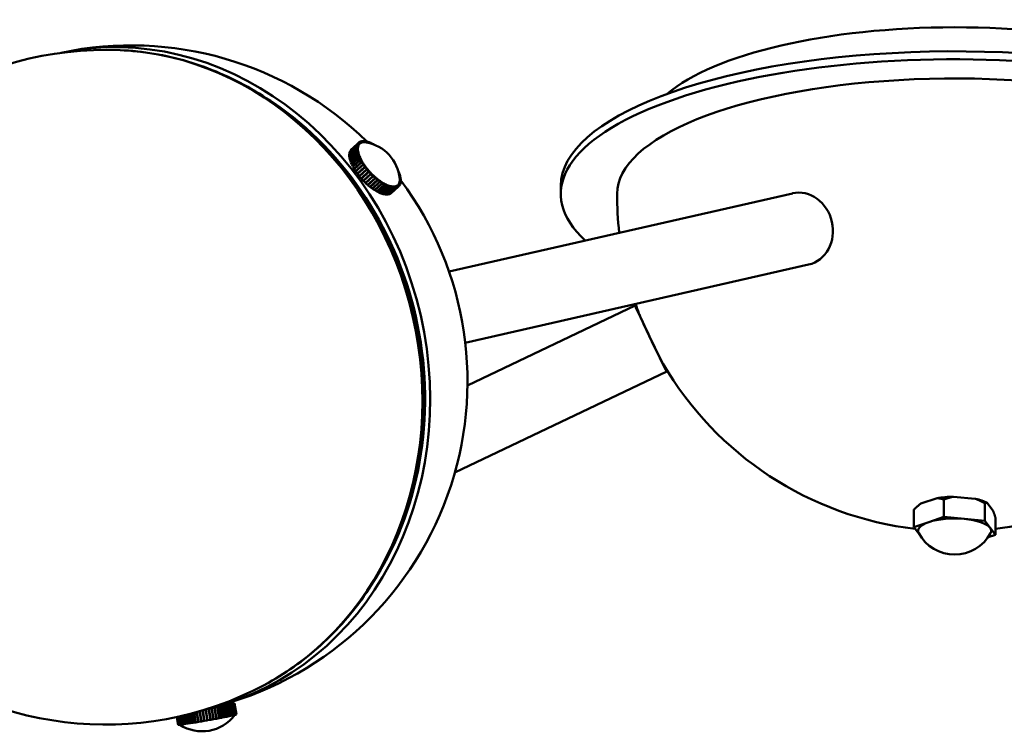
# Model space of a CAD drawing. Header units: millimetres. Extents: x 584 to 3241, y 318 to 2270.
# Tile 16 of 21: x 2625 to 2800, y 1227 to 1354. Entities that reach past the tile are written whole.
import ezdxf

# ---------------------------------------------------------------- set-up
doc = ezdxf.new("R2010")
doc.units = ezdxf.units.MM
doc.header["$LTSCALE"] = 12
doc.layers.add('Widoczne (ISO)', color=7, linetype='Continuous', lineweight=50)
doc.layers.add('Widoczne wąskie (ISO)', color=7, linetype='Continuous', lineweight=50)

msp = doc.modelspace()

# ---------------------------------------------------------------- linework, layer by layer
at = {"layer": 'Widoczne (ISO)'}
for p, q in [((2685.66, 1331.9), (2684.32, 1330.67)), ((2685.51, 1331.75), (2685.66, 1331.9)), ((2685.66, 1331.89), (2685.68, 1331.91)), ((2685.83, 1331.71), (2685.66, 1331.9)), ((2685.68, 1331.91), (2685.86, 1332.01)), ((2685.84, 1331.72), (2685.68, 1331.91)), ((2686.03, 1331.82), (2685.86, 1332.01)), ((2685.87, 1332.01), (2685.88, 1332.02)), ((2685.88, 1332.02), (2686.1, 1332.09)), ((2686.04, 1331.83), (2685.88, 1332.02)), ((2685.93, 1331.77), (2686.03, 1331.82)), ((2686.03, 1331.82), (2686.01, 1331.81)), ((2686.02, 1331.81), (2686.04, 1331.83)), ((2686.04, 1331.83), (2686.14, 1331.86)), ((2686.25, 1331.89), (2686.1, 1332.09)), ((2686.11, 1332.08), (2686.13, 1332.09)), ((2686.13, 1332.09), (2686.38, 1332.11)), ((2686.27, 1331.89), (2686.13, 1332.09)), ((2686.14, 1331.86), (2686.25, 1331.89)), ((2686.25, 1331.89), (2686.25, 1331.88)), ((2686.26, 1331.89), (2686.27, 1331.89)), ((2686.27, 1331.89), (2686.39, 1331.9)), ((2686.52, 1331.92), (2686.38, 1332.11)), ((2686.39, 1332.1), (2686.41, 1332.11)), ((2686.39, 1331.9), (2686.52, 1331.92)), ((2686.53, 1331.92), (2686.41, 1332.11)), ((2686.41, 1332.11), (2686.68, 1332.1)), ((2686.52, 1331.92), (2686.51, 1331.91)), ((2686.52, 1331.91), (2686.53, 1331.92)), ((2686.53, 1331.92), (2686.67, 1331.91)), ((2686.67, 1331.91), (2686.81, 1331.9)), ((2686.81, 1331.9), (2686.68, 1332.1)), ((2686.69, 1332.08), (2686.71, 1332.09)), ((2686.82, 1331.9), (2686.71, 1332.09)), ((2686.71, 1332.09), (2687.01, 1332.03)), ((2686.81, 1331.9), (2686.8, 1331.89)), ((2686.82, 1331.9), (2686.96, 1331.87)), ((2686.82, 1331.89), (2686.82, 1331.9)), ((2687.12, 1331.84), (2687.01, 1332.03)), ((2687.03, 1332.01), (2687.05, 1332.02)), ((2687.14, 1331.83), (2687.05, 1332.02)), ((2687.05, 1332.02), (2687.37, 1331.92)), ((2687.11, 1331.84), (2687.12, 1331.84)), ((2687.12, 1331.84), (2687.12, 1331.84)), ((2687.45, 1331.76), (2687.37, 1331.92)), ((2687.38, 1331.9), (2687.4, 1331.91)), ((2687.46, 1331.76), (2687.4, 1331.91)), ((2687.4, 1331.91), (2687.74, 1331.77)), ((2685.24, 1331.02), (2683.9, 1329.79)), ((2683.9, 1329.51), (2685.24, 1330.74)), ((2685.24, 1330.71), (2683.9, 1329.48)), ((2683.91, 1329.81), (2685.24, 1331.04)), ((2683.95, 1330.06), (2683.91, 1329.81)), ((2683.94, 1329.17), (2685.28, 1330.4)), ((2683.95, 1330.09), (2685.29, 1331.32)), ((2685.28, 1331.29), (2683.95, 1330.06)), ((2685.28, 1330.37), (2683.95, 1329.14)), ((2684.03, 1330.3), (2683.95, 1330.09)), ((2683.96, 1330.08), (2683.95, 1330.09)), ((2685.37, 1331.53), (2684.03, 1330.3)), ((2684.04, 1330.32), (2685.38, 1331.55)), ((2684.16, 1330.51), (2684.04, 1330.32)), ((2684.05, 1330.32), (2684.04, 1330.32)), ((2685.49, 1331.74), (2684.16, 1330.51)), ((2684.17, 1330.52), (2685.51, 1331.75)), ((2684.32, 1330.67), (2684.17, 1330.52)), ((2684.17, 1330.52), (2684.17, 1330.52)), ((2685.24, 1331.04), (2685.28, 1331.29)), ((2685.43, 1330.89), (2685.24, 1331.04)), ((2685.43, 1330.88), (2685.24, 1331.02)), ((2685.24, 1330.74), (2685.24, 1331.02)), ((2685.42, 1330.6), (2685.24, 1330.74)), ((2685.43, 1330.58), (2685.24, 1330.71)), ((2685.28, 1330.4), (2685.24, 1330.71)), ((2685.47, 1331.14), (2685.28, 1331.29)), ((2685.46, 1330.28), (2685.28, 1330.4)), ((2685.47, 1330.26), (2685.28, 1330.37)), ((2685.36, 1330.03), (2685.28, 1330.37)), ((2685.29, 1331.32), (2685.37, 1331.53)), ((2685.47, 1331.15), (2685.29, 1331.32)), ((2685.55, 1331.37), (2685.37, 1331.53)), ((2685.38, 1331.55), (2685.49, 1331.74)), ((2685.55, 1331.38), (2685.38, 1331.55)), ((2685.42, 1330.88), (2685.43, 1330.89)), ((2685.42, 1330.6), (2685.43, 1330.74)), ((2685.42, 1330.59), (2685.42, 1330.6)), ((2685.43, 1330.89), (2685.45, 1331.02)), ((2685.43, 1330.74), (2685.43, 1330.88)), ((2685.44, 1330.43), (2685.43, 1330.58)), ((2685.46, 1330.28), (2685.44, 1330.43)), ((2685.45, 1331.02), (2685.47, 1331.14)), ((2685.45, 1330.27), (2685.46, 1330.28)), ((2685.46, 1331.15), (2685.47, 1331.15)), ((2685.47, 1331.15), (2685.51, 1331.26)), ((2685.5, 1330.09), (2685.47, 1330.26)), ((2685.67, 1331.56), (2685.49, 1331.74)), ((2685.54, 1329.93), (2685.5, 1330.09)), ((2685.68, 1331.57), (2685.51, 1331.75)), ((2685.51, 1331.26), (2685.55, 1331.37)), ((2685.55, 1331.38), (2685.61, 1331.47)), ((2685.55, 1331.37), (2685.55, 1331.38)), ((2685.61, 1331.47), (2685.67, 1331.56)), ((2685.67, 1331.56), (2685.68, 1331.57)), ((2685.68, 1331.57), (2685.75, 1331.64)), ((2685.75, 1331.64), (2685.83, 1331.71)), ((2685.76, 1331.65), (2685.76, 1331.64)), ((2685.77, 1331.65), (2685.84, 1331.72)), ((2685.84, 1331.72), (2685.93, 1331.77)), ((2687.79, 1331.67), (2687.74, 1331.77)), ((2687.76, 1331.74), (2687.78, 1331.76)), ((2687.81, 1331.66), (2687.78, 1331.76)), ((2687.78, 1331.76), (2688.13, 1331.58)), ((2688.14, 1331.54), (2688.13, 1331.58)), ((2688.15, 1331.54), (2688.17, 1331.56)), ((2688.17, 1331.53), (2688.17, 1331.56)), ((2688.17, 1331.56), (2688.3, 1331.49)), ((2683.9, 1329.79), (2683.9, 1329.51)), ((2683.92, 1329.49), (2683.9, 1329.51)), ((2683.9, 1329.48), (2683.94, 1329.17)), ((2683.92, 1329.8), (2683.91, 1329.81)), ((2683.97, 1329.15), (2683.94, 1329.17)), ((2683.95, 1329.14), (2684.02, 1328.8)), ((2684.02, 1328.8), (2685.36, 1330.03)), ((2684.05, 1328.79), (2684.02, 1328.8)), ((2685.37, 1330), (2684.03, 1328.77)), ((2684.03, 1328.77), (2684.15, 1328.42)), ((2684.15, 1328.42), (2685.48, 1329.65)), ((2684.18, 1328.4), (2684.15, 1328.42)), ((2685.5, 1329.61), (2684.16, 1328.38)), ((2684.16, 1328.38), (2684.31, 1328.01)), ((2684.31, 1328.01), (2685.65, 1329.24)), ((2685.66, 1329.2), (2684.33, 1327.97)), ((2684.51, 1327.59), (2685.85, 1328.82)), ((2685.87, 1328.78), (2684.53, 1327.55)), ((2684.75, 1327.16), (2686.08, 1328.39)), ((2686.11, 1328.35), (2684.77, 1327.13)), ((2685.54, 1329.93), (2685.36, 1330.03)), ((2685.55, 1329.91), (2685.37, 1330)), ((2685.48, 1329.65), (2685.37, 1330)), ((2685.66, 1329.56), (2685.48, 1329.65)), ((2685.67, 1329.54), (2685.5, 1329.61)), ((2685.65, 1329.24), (2685.5, 1329.61)), ((2685.53, 1329.92), (2685.54, 1329.93)), ((2685.6, 1329.74), (2685.55, 1329.91)), ((2685.66, 1329.56), (2685.6, 1329.74)), ((2685.65, 1329.55), (2685.66, 1329.56)), ((2685.82, 1329.17), (2685.65, 1329.24)), ((2685.82, 1329.15), (2685.66, 1329.2)), ((2685.85, 1328.82), (2685.66, 1329.2)), ((2685.74, 1329.36), (2685.67, 1329.54)), ((2685.82, 1329.17), (2685.74, 1329.36)), ((2685.8, 1329.16), (2685.82, 1329.17)), ((2685.92, 1328.96), (2685.82, 1329.15)), ((2686.01, 1328.77), (2685.85, 1328.82)), ((2686.02, 1328.75), (2685.87, 1328.78)), ((2686.08, 1328.39), (2685.87, 1328.78)), ((2686.01, 1328.77), (2685.92, 1328.96)), ((2685.99, 1328.76), (2686.01, 1328.77)), ((2686.13, 1328.56), (2686.02, 1328.75)), ((2686.24, 1328.36), (2686.08, 1328.39)), ((2686.25, 1328.35), (2686.11, 1328.35)), ((2686.36, 1327.96), (2686.11, 1328.35)), ((2686.24, 1328.36), (2686.13, 1328.56)), ((2686.22, 1328.35), (2686.24, 1328.36)), ((2686.37, 1328.15), (2686.25, 1328.35)), ((2684.35, 1328), (2684.31, 1328.01)), ((2684.33, 1327.97), (2684.51, 1327.59)), ((2684.56, 1327.58), (2684.51, 1327.59)), ((2684.53, 1327.55), (2684.75, 1327.16)), ((2684.8, 1327.15), (2684.75, 1327.16)), ((2684.77, 1327.13), (2685.02, 1326.73)), ((2685.02, 1326.73), (2686.36, 1327.96)), ((2685.09, 1326.73), (2685.02, 1326.73)), ((2686.38, 1327.92), (2685.05, 1326.69)), ((2685.05, 1326.69), (2685.32, 1326.3)), ((2685.32, 1326.3), (2686.66, 1327.53)), ((2686.69, 1327.49), (2685.35, 1326.26)), ((2685.65, 1325.87), (2686.99, 1327.1)), ((2687.02, 1327.06), (2685.68, 1325.83)), ((2686, 1325.45), (2687.34, 1326.68)), ((2687.37, 1326.64), (2686.04, 1325.41)), ((2686.1, 1325.5), (2687.43, 1326.73)), ((2687.45, 1326.71), (2686.11, 1325.48)), ((2686.49, 1327.95), (2686.36, 1327.96)), ((2686.49, 1327.95), (2686.37, 1328.15)), ((2686.51, 1327.93), (2686.38, 1327.92)), ((2686.66, 1327.53), (2686.38, 1327.92)), ((2686.47, 1327.93), (2686.49, 1327.95)), ((2686.65, 1327.74), (2686.51, 1327.93)), ((2686.78, 1327.54), (2686.65, 1327.74)), ((2686.78, 1327.54), (2686.66, 1327.53)), ((2686.8, 1327.52), (2686.69, 1327.49)), ((2686.99, 1327.1), (2686.69, 1327.49)), ((2686.75, 1327.51), (2686.78, 1327.54)), ((2686.95, 1327.33), (2686.8, 1327.52)), ((2687.1, 1327.13), (2686.95, 1327.33)), ((2687.1, 1327.13), (2686.99, 1327.1)), ((2687.02, 1327.06), (2687.1, 1327.13)), ((2687.11, 1327.11), (2687.02, 1327.06)), ((2687.34, 1326.68), (2687.02, 1327.06)), ((2687.27, 1326.92), (2687.11, 1327.11)), ((2687.43, 1326.73), (2687.27, 1326.92)), ((2687.43, 1326.73), (2687.34, 1326.68)), ((2687.45, 1326.71), (2687.37, 1326.64)), ((2687.71, 1326.28), (2687.37, 1326.64)), ((2687.62, 1326.53), (2687.45, 1326.71)), ((2692.58, 1326.83), (2692.63, 1326.73)), ((2692.61, 1326.74), (2692.63, 1326.73)), ((2692.63, 1326.73), (2692.62, 1326.72)), ((2692.62, 1326.71), (2692.65, 1326.69)), ((2692.65, 1326.69), (2692.8, 1326.33)), ((2684.03, 1325.98), (2683.93, 1325.89)), ((2685.4, 1326.31), (2685.32, 1326.3)), ((2685.35, 1326.26), (2685.65, 1325.87)), ((2685.76, 1325.9), (2685.65, 1325.87)), ((2685.68, 1325.83), (2686, 1325.45)), ((2686.1, 1325.5), (2686, 1325.45)), ((2686.11, 1325.48), (2686.04, 1325.41)), ((2686.04, 1325.41), (2686.38, 1325.05)), ((2686.38, 1325.05), (2687.71, 1326.28)), ((2687.75, 1326.24), (2686.41, 1325.01)), ((2686.47, 1325.1), (2686.41, 1325.01)), ((2686.41, 1325.01), (2686.76, 1324.66)), ((2687.81, 1326.33), (2686.47, 1325.1)), ((2686.76, 1324.66), (2688.1, 1325.89)), ((2688.14, 1325.85), (2686.8, 1324.63)), ((2687.16, 1324.3), (2688.5, 1325.53)), ((2688.54, 1325.49), (2687.2, 1324.26)), ((2687.57, 1323.96), (2688.91, 1325.19)), ((2688.94, 1325.16), (2687.61, 1323.93)), ((2687.79, 1326.35), (2687.62, 1326.53)), ((2687.79, 1326.35), (2687.71, 1326.28)), ((2687.81, 1326.33), (2687.75, 1326.24)), ((2688.1, 1325.89), (2687.75, 1326.24)), ((2687.98, 1326.15), (2687.81, 1326.33)), ((2688.16, 1325.98), (2687.98, 1326.15)), ((2687.98, 1323.65), (2689.32, 1324.88)), ((2689.35, 1324.86), (2688.02, 1323.63)), ((2688.16, 1325.98), (2688.1, 1325.89)), ((2688.18, 1325.96), (2688.11, 1325.9)), ((2688.18, 1325.96), (2688.14, 1325.85)), ((2688.5, 1325.53), (2688.14, 1325.85)), ((2688.36, 1325.8), (2688.18, 1325.96)), ((2688.54, 1325.63), (2688.36, 1325.8)), ((2688.54, 1325.63), (2688.5, 1325.53)), ((2688.56, 1325.62), (2688.52, 1325.59)), ((2688.56, 1325.62), (2688.54, 1325.49)), ((2688.91, 1325.19), (2688.54, 1325.49)), ((2688.74, 1325.47), (2688.56, 1325.62)), ((2688.93, 1325.31), (2688.74, 1325.47)), ((2688.93, 1325.31), (2688.91, 1325.19)), ((2688.95, 1325.3), (2688.92, 1325.28)), ((2688.95, 1325.3), (2688.94, 1325.16)), ((2689.32, 1324.88), (2688.94, 1325.16)), ((2689.13, 1325.16), (2688.95, 1325.3)), ((2689.32, 1325.02), (2689.13, 1325.16)), ((2689.32, 1325.02), (2689.32, 1324.88)), ((2689.34, 1325.01), (2689.32, 1324.99)), ((2689.34, 1325.01), (2689.35, 1324.86)), ((2689.52, 1324.89), (2689.34, 1325.01)), ((2689.72, 1324.61), (2689.35, 1324.86)), ((2689.71, 1324.76), (2689.52, 1324.89)), ((2692.71, 1326.36), (2692.8, 1326.33)), ((2692.71, 1326.34), (2692.81, 1326.29)), ((2692.8, 1326.33), (2692.78, 1326.31)), ((2692.78, 1326.01), (2692.92, 1325.94)), ((2692.78, 1325.99), (2692.93, 1325.9)), ((2692.81, 1326.29), (2692.92, 1325.94)), ((2692.83, 1325.68), (2693.01, 1325.57)), ((2692.83, 1325.66), (2693.02, 1325.54)), ((2692.85, 1324.92), (2692.83, 1324.79)), ((2692.85, 1325.48), (2692.87, 1325.35)), ((2692.87, 1325.05), (2692.85, 1324.92)), ((2692.87, 1325.35), (2692.86, 1325.35)), ((2692.86, 1325.33), (2692.87, 1325.34)), ((2692.87, 1325.06), (2692.86, 1325.05)), ((2692.86, 1325.04), (2692.87, 1325.05)), ((2692.87, 1325.35), (2693.05, 1325.23)), ((2692.87, 1325.34), (2692.87, 1325.2)), ((2692.87, 1325.34), (2693.05, 1325.2)), ((2692.87, 1325.2), (2692.87, 1325.06)), ((2692.87, 1325.06), (2693.05, 1324.92)), ((2692.87, 1325.05), (2693.05, 1324.89)), ((2692.92, 1325.94), (2692.91, 1325.92)), ((2692.93, 1325.9), (2693.01, 1325.57)), ((2693.01, 1325.57), (2692.99, 1325.55)), ((2693.05, 1324.89), (2693.01, 1324.64)), ((2693.02, 1325.54), (2693.05, 1325.23)), ((2693.05, 1325.23), (2693.04, 1325.21)), ((2693.05, 1324.92), (2693.04, 1324.9)), ((2693.05, 1325.2), (2693.05, 1324.92)), ((2686.84, 1324.73), (2686.8, 1324.63)), ((2686.8, 1324.63), (2687.16, 1324.3)), ((2687.21, 1324.34), (2687.2, 1324.26)), ((2687.2, 1324.26), (2687.57, 1323.96)), ((2687.61, 1323.99), (2687.61, 1323.93)), ((2687.61, 1323.93), (2687.98, 1323.65)), ((2688.01, 1323.68), (2688.02, 1323.63)), ((2688.02, 1323.63), (2688.39, 1323.38)), ((2688.39, 1323.38), (2689.72, 1324.61)), ((2688.41, 1323.4), (2688.43, 1323.36)), ((2689.76, 1324.59), (2688.43, 1323.36)), ((2688.43, 1323.36), (2688.79, 1323.14)), ((2688.79, 1323.14), (2690.13, 1324.37)), ((2688.81, 1323.17), (2688.83, 1323.13)), ((2690.16, 1324.35), (2688.83, 1323.13)), ((2688.83, 1323.13), (2689.18, 1322.95)), ((2689.18, 1322.95), (2690.52, 1324.18)), ((2690.55, 1324.16), (2689.22, 1322.93)), ((2689.56, 1322.79), (2690.89, 1324.02)), ((2690.92, 1324.01), (2689.59, 1322.78)), ((2689.71, 1324.76), (2689.72, 1324.61)), ((2689.72, 1324.75), (2689.71, 1324.74)), ((2689.72, 1324.75), (2689.76, 1324.59)), ((2689.91, 1324.65), (2689.72, 1324.75)), ((2690.13, 1324.37), (2689.76, 1324.59)), ((2690.09, 1324.54), (2689.91, 1324.65)), ((2689.91, 1322.68), (2691.25, 1323.91)), ((2691.28, 1323.9), (2689.94, 1322.67)), ((2690.09, 1324.54), (2690.13, 1324.37)), ((2690.1, 1324.53), (2690.09, 1324.52)), ((2690.1, 1324.53), (2690.16, 1324.35)), ((2690.28, 1324.44), (2690.1, 1324.53)), ((2690.52, 1324.18), (2690.16, 1324.35)), ((2690.25, 1322.62), (2691.58, 1323.84)), ((2691.61, 1323.84), (2690.27, 1322.61)), ((2690.46, 1324.35), (2690.28, 1324.44)), ((2690.46, 1324.35), (2690.52, 1324.18)), ((2690.48, 1324.35), (2690.47, 1324.34)), ((2690.48, 1324.35), (2690.55, 1324.16)), ((2690.65, 1324.28), (2690.48, 1324.35)), ((2690.89, 1324.02), (2690.55, 1324.16)), ((2690.55, 1322.59), (2691.89, 1323.82)), ((2691.91, 1323.82), (2690.58, 1322.59)), ((2690.82, 1324.21), (2690.65, 1324.28)), ((2690.82, 1324.21), (2690.89, 1324.02)), ((2690.83, 1324.2), (2690.82, 1324.19)), ((2690.83, 1324.2), (2690.92, 1324.01)), ((2690.99, 1324.15), (2690.83, 1324.2)), ((2690.83, 1322.62), (2692.16, 1323.85)), ((2692.19, 1323.85), (2690.85, 1322.62)), ((2691.25, 1323.91), (2690.92, 1324.01)), ((2691.16, 1324.1), (2690.99, 1324.15)), ((2691.07, 1322.69), (2692.41, 1323.92)), ((2692.43, 1323.92), (2691.09, 1322.69)), ((2691.16, 1324.1), (2691.25, 1323.91)), ((2691.17, 1324.1), (2691.16, 1324.09)), ((2691.17, 1324.1), (2691.28, 1323.9)), ((2691.32, 1324.07), (2691.17, 1324.1)), ((2691.28, 1322.8), (2692.62, 1324.03)), ((2691.58, 1323.84), (2691.28, 1323.9)), ((2692.63, 1324.04), (2691.3, 1322.81)), ((2691.47, 1324.04), (2691.32, 1324.07)), ((2691.47, 1324.04), (2691.58, 1323.84)), ((2691.49, 1324.04), (2691.48, 1324.03)), ((2691.49, 1324.04), (2691.61, 1323.84)), ((2691.63, 1324.03), (2691.49, 1324.04)), ((2691.89, 1323.82), (2691.61, 1323.84)), ((2691.76, 1324.02), (2691.63, 1324.03)), ((2691.76, 1324.02), (2691.89, 1323.82)), ((2691.78, 1324.02), (2691.77, 1324.01)), ((2691.9, 1324.03), (2691.78, 1324.02)), ((2691.78, 1324.02), (2691.91, 1323.82)), ((2692.03, 1324.04), (2691.9, 1324.03)), ((2692.16, 1323.85), (2691.91, 1323.82)), ((2692.04, 1324.05), (2692.03, 1324.04)), ((2692.03, 1324.04), (2692.16, 1323.85)), ((2692.15, 1324.08), (2692.04, 1324.05)), ((2692.04, 1324.05), (2692.19, 1323.85)), ((2692.26, 1324.11), (2692.15, 1324.08)), ((2692.41, 1323.92), (2692.19, 1323.85)), ((2692.26, 1324.11), (2692.41, 1323.92)), ((2692.27, 1324.11), (2692.26, 1324.11)), ((2692.36, 1324.17), (2692.27, 1324.11)), ((2692.27, 1324.11), (2692.43, 1323.92)), ((2692.46, 1324.22), (2692.36, 1324.17)), ((2692.62, 1324.03), (2692.43, 1323.92)), ((2692.54, 1324.3), (2692.46, 1324.22)), ((2692.53, 1324.29), (2692.46, 1324.22)), ((2692.46, 1324.22), (2692.62, 1324.03)), ((2692.46, 1324.22), (2692.46, 1324.22)), ((2692.46, 1324.22), (2692.63, 1324.04)), ((2692.62, 1324.37), (2692.54, 1324.3)), ((2692.57, 1324.32), (2692.62, 1324.37)), ((2692.62, 1324.38), (2692.58, 1324.34)), ((2692.68, 1324.47), (2692.62, 1324.38)), ((2692.62, 1324.38), (2692.8, 1324.2)), ((2692.62, 1324.37), (2692.79, 1324.18)), ((2692.79, 1324.18), (2692.63, 1324.04)), ((2692.74, 1324.56), (2692.68, 1324.47)), ((2692.74, 1324.57), (2692.73, 1324.56)), ((2692.73, 1324.55), (2692.74, 1324.56)), ((2692.78, 1324.68), (2692.74, 1324.57)), ((2692.74, 1324.57), (2692.93, 1324.4)), ((2692.74, 1324.56), (2692.92, 1324.38)), ((2692.82, 1324.78), (2692.78, 1324.68)), ((2692.8, 1324.2), (2692.78, 1324.19)), ((2692.92, 1324.38), (2692.8, 1324.2)), ((2692.83, 1324.79), (2692.82, 1324.79)), ((2692.82, 1324.78), (2692.82, 1324.78)), ((2692.82, 1324.78), (2693, 1324.62)), ((2692.83, 1324.79), (2693.01, 1324.64)), ((2692.93, 1324.4), (2692.91, 1324.39)), ((2693, 1324.62), (2692.93, 1324.4)), ((2693.01, 1324.64), (2692.99, 1324.63)), ((2721.49, 1322.72), (2721.49, 1324.13)), ((2686.38, 1322.7), (2686.27, 1322.6)), ((2689.2, 1322.97), (2689.22, 1322.93)), ((2689.22, 1322.93), (2689.56, 1322.79)), ((2689.57, 1322.81), (2689.59, 1322.78)), ((2689.59, 1322.78), (2689.91, 1322.68)), ((2689.93, 1322.7), (2689.94, 1322.67)), ((2689.94, 1322.67), (2690.25, 1322.62)), ((2690.26, 1322.63), (2690.27, 1322.61)), ((2690.27, 1322.61), (2690.55, 1322.59)), ((2690.57, 1322.61), (2690.58, 1322.59)), ((2690.58, 1322.59), (2690.83, 1322.62)), ((2690.84, 1322.63), (2690.85, 1322.62)), ((2690.85, 1322.62), (2691.07, 1322.69)), ((2691.09, 1322.69), (2691.28, 1322.8)), ((2691.09, 1322.7), (2691.09, 1322.69)), ((2691.3, 1322.81), (2691.3, 1322.81)), ((2762.65, 1322.81), (2701.62, 1308.91)), ((2691.83, 1312.28), (2691.62, 1312.76)), ((2765.54, 1310.14), (2704.51, 1296.23)), ((2734.73, 1302.86), (2704.9, 1288.64)), ((2740.32, 1291.12), (2702.66, 1273.17)), ((2697.15, 1288.96), (2697.16, 1288.43)), ((2791.27, 1268.86), (2795.16, 1268.49)), ((2785.15, 1267.38), (2784.86, 1267.13)), ((2785.49, 1267.63), (2788.36, 1268.6)), ((2789.6, 1265.26), (2789.6, 1268.36)), ((2796.83, 1264.58), (2796.83, 1267.68)), ((2797.27, 1267.76), (2798.29, 1266.43)), ((2784.25, 1263.46), (2784.25, 1266.56)), ((2786.93, 1264.36), (2784.25, 1263.46)), ((2789.6, 1265.26), (2786.93, 1264.36)), ((2793.22, 1264.92), (2789.6, 1265.26)), ((2796.83, 1264.58), (2793.22, 1264.92)), ((2797.78, 1263.34), (2796.83, 1264.58)), ((2798.73, 1262.09), (2798.73, 1265.19)), ((2784.25, 1263.46), (2785.15, 1262.29)), ((2797.44, 1261.66), (2798.73, 1262.09)), ((2798.73, 1262.09), (2797.78, 1263.34)), ((2662.77, 1232.05), (2663, 1232.07)), ((2662.78, 1232.03), (2663, 1232.07)), ((2662.79, 1232.03), (2663.02, 1232.08)), ((2662.97, 1232.05), (2663.2, 1232.1)), ((2662.98, 1232.05), (2663.21, 1232.1)), ((2662.98, 1232.05), (2663.04, 1232.06)), ((2663, 1232.07), (2663, 1232.07)), ((2663.02, 1232.08), (2663.2, 1232.1)), ((2663.04, 1232.06), (2663.11, 1232.06)), ((2663.11, 1232.06), (2663.35, 1232.11)), ((2663.11, 1232.06), (2663.36, 1232.11)), ((2663.11, 1232.06), (2663.15, 1232.07)), ((2663.11, 1232.06), (2663.11, 1232.06)), ((2663.11, 1232.06), (2663.11, 1232.06)), ((2663.15, 1232.07), (2663.19, 1232.07)), ((2663.19, 1232.07), (2663.44, 1232.11)), ((2663.19, 1232.07), (2663.19, 1232.06)), ((2663.2, 1232.07), (2663.44, 1232.11)), ((2663.2, 1232.1), (2663.2, 1232.1)), ((2663.2, 1232.04), (2663.45, 1232.08)), ((2663.2, 1232.07), (2663.21, 1232.06)), ((2663.2, 1232.06), (2663.2, 1232.07)), ((2663.21, 1232.1), (2663.35, 1232.11)), ((2663.21, 1232.04), (2663.45, 1232.08)), ((2663.21, 1232.06), (2663.23, 1232.06)), ((2663.23, 1232.06), (2663.47, 1232.1)), ((2663.23, 1232.06), (2663.47, 1232.1)), ((2663.23, 1232.06), (2663.23, 1232.06)), ((2663.35, 1232.11), (2663.35, 1232.11)), ((2663.36, 1232.11), (2663.44, 1232.11)), ((2663.45, 1232.08), (2663.37, 1232.06)), ((2663.44, 1232.11), (2663.44, 1232.11)), ((2663.44, 1232.11), (2663.47, 1232.1)), ((2663.47, 1232.1), (2663.45, 1232.08)), ((2663.45, 1232.08), (2663.8, 1230.11)), ((2663.8, 1230.11), (2663.45, 1232.08)), ((2663.47, 1232.1), (2663.47, 1232.1)), ((2663.82, 1230.13), (2663.47, 1232.1)), ((2656.56, 1228.72), (2656.26, 1230.42)), ((2656.3, 1230.43), (2656.6, 1228.73)), ((2657.07, 1228.81), (2656.76, 1230.56)), ((2656.8, 1230.57), (2657.11, 1228.81)), ((2657.59, 1228.89), (2657.27, 1230.7)), ((2657.32, 1230.72), (2657.64, 1228.9)), ((2658.12, 1228.99), (2657.79, 1230.86)), ((2658.16, 1229), (2657.83, 1230.87)), ((2657.84, 1230.87), (2658.17, 1229)), ((2658.67, 1229.08), (2658.32, 1231.02)), ((2658.68, 1229.09), (2658.34, 1231.02)), ((2658.36, 1231.03), (2658.7, 1229.09)), ((2658.37, 1231.04), (2658.72, 1229.09)), ((2658.86, 1231.15), (2658.56, 1231.09)), ((2658.84, 1231.15), (2658.61, 1231.11)), ((2658.84, 1231.15), (2658.86, 1231.15)), ((2659.21, 1229.18), (2658.86, 1231.15)), ((2659.11, 1231.2), (2658.87, 1231.15)), ((2658.87, 1231.15), (2658.91, 1231.16)), ((2658.87, 1231.15), (2659.22, 1229.19)), ((2659.39, 1231.24), (2658.91, 1231.16)), ((2658.91, 1231.16), (2659.26, 1229.19)), ((2659.35, 1231.24), (2659.11, 1231.2)), ((2659.35, 1231.24), (2659.39, 1231.24)), ((2659.61, 1231.29), (2659.38, 1231.25)), ((2659.38, 1231.25), (2659.38, 1231.24)), ((2659.38, 1231.25), (2659.44, 1231.25)), ((2659.74, 1229.27), (2659.39, 1231.24)), ((2659.92, 1231.34), (2659.44, 1231.25)), ((2659.44, 1231.25), (2659.79, 1229.28)), ((2659.85, 1231.33), (2659.61, 1231.29)), ((2659.85, 1231.33), (2659.92, 1231.34)), ((2660.1, 1231.38), (2659.87, 1231.34)), ((2659.87, 1231.34), (2659.96, 1231.35)), ((2659.87, 1231.34), (2659.87, 1231.34)), ((2660.26, 1229.37), (2659.92, 1231.34)), ((2660.42, 1231.43), (2659.96, 1231.35)), ((2659.96, 1231.35), (2660.31, 1229.38)), ((2660.33, 1231.42), (2660.1, 1231.38)), ((2660.27, 1231.53), (2660.26, 1231.57)), ((2660.33, 1231.42), (2660.42, 1231.43)), ((2660.57, 1231.47), (2660.35, 1231.43)), ((2660.35, 1231.43), (2660.47, 1231.44)), ((2660.35, 1231.43), (2660.35, 1231.43)), ((2660.77, 1229.47), (2660.42, 1231.43)), ((2660.9, 1231.53), (2660.47, 1231.44)), ((2660.47, 1231.44), (2660.81, 1229.47)), ((2660.79, 1231.51), (2660.57, 1231.47)), ((2660.79, 1231.51), (2660.9, 1231.53)), ((2661.02, 1231.56), (2660.81, 1231.52)), ((2660.81, 1231.52), (2660.95, 1231.53)), ((2660.81, 1231.52), (2660.81, 1231.51)), ((2661.25, 1229.56), (2660.9, 1231.53)), ((2661.36, 1231.61), (2660.95, 1231.53)), ((2660.95, 1231.53), (2661.29, 1229.57)), ((2661.22, 1231.6), (2661.02, 1231.56)), ((2661.06, 1231.78), (2661.15, 1231.8)), ((2661.13, 1231.8), (2661.28, 1231.83)), ((2661.15, 1231.8), (2661.28, 1231.83)), ((2661.15, 1231.8), (2661.15, 1231.8)), ((2661.17, 1231.8), (2661.36, 1231.83)), ((2661.17, 1231.8), (2661.32, 1231.83)), ((2661.17, 1231.8), (2661.17, 1231.8)), ((2661.22, 1231.6), (2661.36, 1231.61)), ((2661.43, 1231.64), (2661.24, 1231.6)), ((2661.24, 1231.6), (2661.4, 1231.62)), ((2661.24, 1231.6), (2661.24, 1231.6)), ((2661.28, 1231.83), (2661.28, 1231.83)), ((2661.32, 1231.83), (2661.71, 1231.89)), ((2661.36, 1231.83), (2661.56, 1231.86)), ((2661.7, 1229.64), (2661.36, 1231.61)), ((2661.78, 1231.7), (2661.4, 1231.62)), ((2661.4, 1231.62), (2661.74, 1229.65)), ((2661.62, 1231.67), (2661.43, 1231.64)), ((2661.56, 1231.86), (2661.71, 1231.89)), ((2661.56, 1231.86), (2661.56, 1231.86)), ((2661.57, 1231.86), (2661.75, 1231.9)), ((2661.57, 1231.86), (2661.75, 1231.89)), ((2661.57, 1231.86), (2661.57, 1231.86)), ((2661.62, 1231.67), (2661.78, 1231.7)), ((2661.81, 1231.71), (2661.64, 1231.68)), ((2661.64, 1231.68), (2661.81, 1231.7)), ((2661.64, 1231.68), (2661.64, 1231.68)), ((2661.71, 1231.89), (2661.71, 1231.89)), ((2661.75, 1231.9), (2662.1, 1231.95)), ((2661.75, 1231.89), (2661.92, 1231.92)), ((2662.12, 1229.73), (2661.78, 1231.7)), ((2662.16, 1231.77), (2661.81, 1231.7)), ((2661.98, 1231.75), (2661.81, 1231.71)), ((2661.81, 1231.7), (2662.16, 1229.74)), ((2661.92, 1231.92), (2662.1, 1231.95)), ((2661.92, 1231.92), (2661.92, 1231.92)), ((2661.94, 1231.92), (2662.13, 1231.96)), ((2661.94, 1231.92), (2662.1, 1231.94)), ((2661.94, 1231.92), (2661.94, 1231.92)), ((2661.98, 1231.75), (2662.16, 1231.77)), ((2662.15, 1231.78), (2662, 1231.75)), ((2662, 1231.75), (2662.19, 1231.78)), ((2662, 1231.75), (2662, 1231.75)), ((2662.1, 1231.94), (2662.25, 1231.96)), ((2662.1, 1231.95), (2662.1, 1231.95)), ((2662.13, 1231.96), (2662.44, 1232)), ((2662.3, 1231.82), (2662.15, 1231.78)), ((2662.51, 1229.81), (2662.16, 1231.77)), ((2662.5, 1231.85), (2662.19, 1231.78)), ((2662.19, 1231.78), (2662.54, 1229.81)), ((2662.25, 1231.96), (2662.44, 1232)), ((2662.25, 1231.96), (2662.25, 1231.96)), ((2662.27, 1231.97), (2662.47, 1232.01)), ((2662.27, 1231.97), (2662.4, 1231.98)), ((2662.27, 1231.97), (2662.27, 1231.97)), ((2662.3, 1231.82), (2662.5, 1231.85)), ((2662.45, 1231.85), (2662.32, 1231.82)), ((2662.32, 1231.82), (2662.53, 1231.85)), ((2662.32, 1231.82), (2662.32, 1231.82)), ((2662.4, 1231.98), (2662.54, 1232)), ((2662.44, 1232), (2662.44, 1232)), ((2662.58, 1231.88), (2662.45, 1231.85)), ((2662.47, 1232.01), (2662.74, 1232.04)), ((2662.84, 1229.88), (2662.5, 1231.85)), ((2662.79, 1231.91), (2662.53, 1231.85)), ((2662.53, 1231.85), (2662.87, 1229.88)), ((2662.54, 1232), (2662.74, 1232.04)), ((2662.54, 1232), (2662.54, 1232)), ((2662.55, 1232), (2662.77, 1232.05)), ((2662.55, 1232), (2662.67, 1232.02)), ((2662.55, 1232), (2662.55, 1232)), ((2662.58, 1231.88), (2662.79, 1231.91)), ((2662.59, 1231.88), (2662.81, 1231.92)), ((2662.7, 1231.91), (2662.59, 1231.88)), ((2662.59, 1231.88), (2662.59, 1231.88)), ((2662.67, 1232.02), (2662.78, 1232.03)), ((2662.81, 1231.93), (2662.7, 1231.91)), ((2662.74, 1232.04), (2662.74, 1232.04)), ((2662.78, 1232.03), (2662.78, 1232.03)), ((2662.79, 1232.03), (2662.88, 1232.04)), ((2662.79, 1232.03), (2662.79, 1232.03)), ((2663.14, 1229.94), (2662.79, 1231.91)), ((2663.03, 1231.97), (2662.81, 1231.92)), ((2662.81, 1231.93), (2663.03, 1231.97)), ((2662.81, 1231.92), (2663.16, 1229.95)), ((2662.82, 1231.93), (2663.05, 1231.97)), ((2662.91, 1231.95), (2662.82, 1231.93)), ((2662.82, 1231.93), (2662.82, 1231.93)), ((2662.88, 1232.04), (2662.97, 1232.05)), ((2663, 1231.98), (2662.91, 1231.95)), ((2662.97, 1232.05), (2662.97, 1232.05)), ((2662.98, 1232.05), (2662.98, 1232.05)), ((2663, 1231.98), (2663.24, 1232.02)), ((2663, 1231.98), (2663.23, 1232.01)), ((2663.06, 1231.99), (2663, 1231.98)), ((2663, 1231.98), (2663, 1231.98)), ((2663.38, 1230), (2663.03, 1231.97)), ((2663.23, 1232.01), (2663.05, 1231.97)), ((2663.05, 1231.97), (2663.4, 1230)), ((2663.13, 1232.01), (2663.06, 1231.99)), ((2663.13, 1232.01), (2663.37, 1232.06)), ((2663.13, 1232.01), (2663.36, 1232.05)), ((2663.17, 1232.03), (2663.13, 1232.01)), ((2663.13, 1232.01), (2663.13, 1232.01)), ((2663.2, 1232.04), (2663.17, 1232.03)), ((2663.22, 1232.05), (2663.21, 1232.04)), ((2663.21, 1232.04), (2663.21, 1232.04)), ((2663.23, 1232.06), (2663.22, 1232.05)), ((2663.22, 1232.05), (2663.22, 1232.06)), ((2663.57, 1230.05), (2663.23, 1232.01)), ((2663.36, 1232.05), (2663.24, 1232.02)), ((2663.24, 1232.02), (2663.59, 1230.05)), ((2663.71, 1230.08), (2663.36, 1232.05)), ((2663.37, 1232.06), (2663.72, 1230.09)), ((2653.23, 1229.68), (2653.47, 1228.3)), ((2653.47, 1228.3), (2653.23, 1229.68)), ((2653.5, 1228.29), (2653.25, 1229.69)), ((2653.26, 1229.69), (2653.51, 1228.29)), ((2653.59, 1228.29), (2653.34, 1229.71)), ((2653.35, 1229.71), (2653.6, 1228.3)), ((2653.73, 1228.31), (2653.48, 1229.74)), ((2653.49, 1229.74), (2653.75, 1228.31)), ((2653.93, 1228.33), (2653.67, 1229.78)), ((2653.69, 1229.79), (2653.95, 1228.33)), ((2654.17, 1228.36), (2653.91, 1229.84)), ((2653.94, 1229.84), (2654.2, 1228.36)), ((2654.47, 1228.4), (2654.2, 1229.9)), ((2654.23, 1229.91), (2654.5, 1228.4)), ((2654.81, 1228.45), (2654.54, 1229.98)), ((2654.57, 1229.99), (2654.85, 1228.45)), ((2655.2, 1228.5), (2654.92, 1230.07)), ((2654.96, 1230.08), (2655.23, 1228.51)), ((2655.23, 1228.51), (2655.62, 1228.57)), ((2655.62, 1228.57), (2655.34, 1230.18)), ((2655.38, 1230.19), (2655.66, 1228.58)), ((2655.66, 1228.58), (2655.62, 1228.57)), ((2655.66, 1228.58), (2656.08, 1228.64)), ((2656.08, 1228.64), (2655.78, 1230.29)), ((2655.83, 1230.31), (2656.12, 1228.65)), ((2656.12, 1228.65), (2656.08, 1228.64)), ((2656.12, 1228.65), (2656.56, 1228.72)), ((2656.6, 1228.73), (2656.56, 1228.72)), ((2656.6, 1228.73), (2657.07, 1228.81)), ((2657.11, 1228.82), (2657.07, 1228.81)), ((2657.11, 1228.81), (2657.59, 1228.89)), ((2657.64, 1228.91), (2657.59, 1228.89)), ((2657.64, 1228.9), (2658.12, 1228.99)), ((2658.16, 1229), (2658.12, 1228.99)), ((2658.17, 1229), (2658.67, 1229.08)), ((2658.68, 1229.09), (2658.67, 1229.08)), ((2658.7, 1229.09), (2658.72, 1229.09)), ((2658.72, 1229.09), (2659.21, 1229.18)), ((2659.22, 1229.19), (2659.26, 1229.19)), ((2659.26, 1229.19), (2659.74, 1229.27)), ((2659.74, 1229.28), (2659.79, 1229.28)), ((2659.79, 1229.28), (2660.26, 1229.37)), ((2660.26, 1229.37), (2660.31, 1229.38)), ((2660.31, 1229.38), (2660.77, 1229.47)), ((2660.77, 1229.47), (2660.81, 1229.47)), ((2660.81, 1229.47), (2661.25, 1229.56)), ((2661.25, 1229.56), (2661.29, 1229.57)), ((2661.29, 1229.57), (2661.7, 1229.64)), ((2661.7, 1229.65), (2661.74, 1229.65)), ((2661.74, 1229.65), (2662.12, 1229.73)), ((2662.12, 1229.73), (2662.16, 1229.74)), ((2662.16, 1229.74), (2662.51, 1229.81)), ((2662.51, 1229.81), (2662.54, 1229.81)), ((2662.54, 1229.81), (2662.84, 1229.88)), ((2662.84, 1229.88), (2662.87, 1229.88)), ((2662.87, 1229.88), (2663.14, 1229.94)), ((2663.14, 1229.94), (2663.16, 1229.95)), ((2663.16, 1229.95), (2663.38, 1230)), ((2663.38, 1230), (2663.4, 1230)), ((2663.4, 1230), (2663.57, 1230.05)), ((2663.57, 1230.05), (2663.59, 1230.05)), ((2663.59, 1230.05), (2663.71, 1230.08)), ((2663.71, 1230.08), (2663.72, 1230.09)), ((2663.72, 1230.09), (2663.8, 1230.11)), ((2663.79, 1230.11), (2663.8, 1230.11)), ((2663.8, 1230.11), (2663.82, 1230.13)), ((2653.47, 1228.3), (2653.5, 1228.29)), ((2653.47, 1228.3), (2653.47, 1228.3)), ((2653.51, 1228.29), (2653.5, 1228.29)), ((2653.51, 1228.29), (2653.59, 1228.29)), ((2653.6, 1228.3), (2653.59, 1228.29)), ((2653.6, 1228.3), (2653.73, 1228.31)), ((2653.74, 1228.31), (2653.73, 1228.31)), ((2653.75, 1228.31), (2653.93, 1228.33)), ((2653.95, 1228.33), (2653.93, 1228.33)), ((2653.95, 1228.33), (2654.17, 1228.36)), ((2654.2, 1228.36), (2654.17, 1228.36)), ((2654.2, 1228.36), (2654.47, 1228.4)), ((2654.5, 1228.4), (2654.47, 1228.4)), ((2654.5, 1228.4), (2654.81, 1228.45)), ((2654.85, 1228.45), (2654.81, 1228.45)), ((2654.85, 1228.45), (2655.2, 1228.5)), ((2655.23, 1228.51), (2655.2, 1228.5))]:
    msp.add_line(p, q, dxfattribs=at)
for centre, radius, start, end in [((2640.57, 1288.33), 60, 87.535, 298.1347), ((2645.16, 1289.38), 59.75, 45.5572, 102.0343), ((2685.64, 1324.74), 7.25, 5.5419, 79.7176), ((2645.16, 1289.38), 59.75, 283.6354, 36.7113), ((2791.49, 1322.72), 60, 180, 186.6156), ((2791.49, 1322.72), 60, 199.0541, 200.7652), ((2791.49, 1322.72), 60, 210.2137, 263.3136), ((2791.49, 1322.72), 60, 276.9274, 316.6526), ((2791.49, 1265.86), 7.28, 208.657, 331.343), ((2657.73, 1234.39), 7.25, 236.9227, 323.1193)]:
    msp.add_arc(centre, radius, start, end, dxfattribs=at)
for centre, major_axis, ratio, start_param, end_param in [((2645.16, 1289.38), (13.27, -58.26), 0.882666, 0.01625, 3.125343), ((2791.49, 1333.53), (55, 0), 0.34202, 0.379691, 2.761902), ((2791.49, 1322.72), (-70, 0), 0.34202, 3.42564, 6.636957), ((2791.49, 1324.13), (-70, 0), 0.34202, 3.364953, 6.283185), ((2791.49, 1322.72), (-60, 0), 0.34202, 3.472988, 6.283185), ((2645.16, 1289.38), (13.05, -57.28), 0.882666, 0.729083, 2.41251), ((2689.15, 1327.97), (-3.39, 3.68), 0.419471, 6.078359, 6.183079), ((2689.15, 1327.97), (-3.39, 3.68), 0.419471, 5.973639, 6.078359), ((2689.15, 1327.97), (-3.39, 3.68), 0.419471, 5.868919, 5.973639), ((2689.15, 1327.97), (3.39, -3.68), 0.419471, 2.635007, 2.727327), ((2689.15, 1327.97), (-3.39, 3.68), 0.419471, 0.423492, 0.528212), ((2689.15, 1327.97), (-3.39, 3.68), 0.419471, 0.318772, 0.423492), ((2689.15, 1327.97), (-3.39, 3.68), 0.419471, 0.528212, 0.632932), ((2689.15, 1327.97), (-3.39, 3.68), 0.419471, 0.214053, 0.318772), ((2689.15, 1327.97), (-3.39, 3.68), 0.419471, 0.632932, 0.737651), ((2689.15, 1327.97), (-3.39, 3.68), 0.419471, 0.109333, 0.214053), ((2689.15, 1327.97), (-3.39, 3.68), 0.419471, 0.004613, 0.109333), ((2689.15, 1327.97), (-3.39, 3.68), 0.419471, 6.183079, 6.287798), ((2689.15, 1327.97), (-3.39, 3.68), 0.419471, 0.737651, 0.842371), ((2689.15, 1327.97), (-3.39, 3.68), 0.419471, 0.842371, 0.947091), ((2689.15, 1327.97), (-3.39, 3.68), 0.419471, 0.947091, 1.051811), ((2689.15, 1327.97), (-3.39, 3.68), 0.419471, 1.051811, 1.15653), ((2689.15, 1327.97), (-3.39, 3.68), 0.419471, 1.15653, 1.26125), ((2689.15, 1327.97), (-3.39, 3.68), 0.419471, 1.26125, 1.36597), ((2689.15, 1327.97), (-3.39, 3.68), 0.419471, 1.36597, 1.47069), ((2689.15, 1327.97), (-3.39, 3.68), 0.419471, 1.47069, 1.575409), ((2687.81, 1326.74), (-3.39, 3.68), 0.419471, 1.520585, 1.525394), ((2687.81, 1326.74), (-3.39, 3.68), 0.419471, 1.625667, 1.630245), ((2689.15, 1327.97), (-3.39, 3.68), 0.419471, 1.575409, 1.680129), ((2689.15, 1327.97), (-3.39, 3.68), 0.419471, 1.680129, 1.784849), ((2689.15, 1327.97), (-3.39, 3.68), 0.419471, 1.784849, 1.889569), ((2689.15, 1327.97), (-3.39, 3.68), 0.419471, 1.889569, 1.994288), ((2689.15, 1327.97), (-3.39, 3.68), 0.419471, 1.994288, 2.099008), ((2689.15, 1327.97), (-3.39, 3.68), 0.419471, 2.099008, 2.203728), ((2689.15, 1327.97), (3.39, -3.68), 0.419471, 0.214053, 0.318772), ((2689.15, 1327.97), (3.39, -3.68), 0.419471, 0.318772, 0.423492), ((2689.15, 1327.97), (3.39, -3.68), 0.419471, 0.423492, 0.506586), ((2689.15, 1327.97), (-3.39, 3.68), 0.419471, 2.203728, 2.308448), ((2689.15, 1327.97), (-3.39, 3.68), 0.419471, 2.308448, 2.413167), ((2689.15, 1327.97), (-3.39, 3.68), 0.419471, 2.413167, 2.517887), ((2689.15, 1327.97), (-3.39, 3.68), 0.419471, 2.517887, 2.622607), ((2689.15, 1327.97), (-3.39, 3.68), 0.419471, 2.622607, 2.727327), ((2689.15, 1327.97), (3.39, -3.68), 0.419471, 5.868919, 5.973639), ((2689.15, 1327.97), (3.39, -3.68), 0.419471, 5.973639, 6.078359), ((2689.15, 1327.97), (3.39, -3.68), 0.419471, 6.078359, 6.183079), ((2689.15, 1327.97), (3.39, -3.68), 0.419471, 6.183079, 6.287798), ((2689.15, 1327.97), (3.39, -3.68), 0.419471, 0.004613, 0.109333), ((2689.15, 1327.97), (3.39, -3.68), 0.419471, 0.109333, 0.214053), ((2764.09, 1316.48), (-1.44, 6.34), 0.882666, 3.141593, 6.283185), ((2737.52, 1296.99), (-2.8, 5.87), 0.012745, 5.734255, 9.973709), ((2737.52, 1296.99), (-2.15, 4.51), 0.012745, 0.153018, 2.988574), ((2737.52, 1296.99), (-2.15, 4.51), 0.012745, 0.153018, 2.988574), ((2791.49, 1266.53), (6.81, 0), 0.34202, 1.603123, 2.048738), ((2791.49, 1266.53), (-6.81, 0), 0.34202, 5.791913, 5.910658), ((2791.49, 1266.53), (6.81, 0), 0.34202, 0.555925, 1.00154), ((2791.49, 1262.77), (-6.5, 0), 0.34202, 5.491122, 6.46797), ((2791.49, 1262.77), (6.5, 0), 0.34202, 1.302332, 2.349529), ((2791.49, 1262.77), (6.5, 0), 0.34202, 0.255134, 1.302332), ((2791.49, 1262.77), (6.5, 0), 0.34202, 6.098401, 6.538319), ((2658.3, 1231.19), (4.92, 0.87), 0.026136, 0.26591, 0.37063), ((2658.3, 1231.19), (4.92, 0.87), 0.026136, 0.16119, 0.26591), ((2658.3, 1231.19), (4.92, 0.87), 0.026136, 0.05647, 0.16119), ((2658.3, 1231.19), (4.92, 0.87), 0.026136, 6.234936, 6.339656), ((2658.3, 1231.19), (4.92, 0.87), 0.026136, 4.770277, 4.873579), ((2658.3, 1231.19), (4.92, 0.87), 0.026136, 4.873579, 4.978299), ((2658.3, 1231.19), (1.97, 0.35), 0.026136, 5.181394, 6.283185), ((2658.3, 1231.19), (4.92, 0.87), 0.026136, 4.978299, 5.083019), ((2658.3, 1231.19), (4.92, 0.87), 0.026136, 5.083019, 5.187738), ((2658.3, 1231.19), (4.92, 0.87), 0.026136, 5.187738, 5.292458), ((2658.3, 1231.19), (4.92, 0.87), 0.026136, 5.292458, 5.397178), ((2658.3, 1231.19), (-4.92, -0.87), 0.026136, 4.035821, 4.112462), ((2658.3, 1231.19), (-4.92, -0.87), 0.026136, 3.931101, 4.035821), ((2658.3, 1231.19), (4.92, 0.87), 0.026136, 5.397178, 5.501898), ((2658.3, 1231.19), (-4.92, -0.87), 0.026136, 3.826382, 3.931101), ((2658.3, 1231.19), (4.92, 0.87), 0.026136, 5.501898, 5.606617), ((2658.3, 1231.19), (-4.92, -0.87), 0.026136, 3.721662, 3.826382), ((2658.3, 1231.19), (4.92, 0.87), 0.026136, 5.606617, 5.711337), ((2658.3, 1231.19), (-4.92, -0.87), 0.026136, 3.616942, 3.721662), ((2658.3, 1231.19), (4.92, 0.87), 0.026136, 5.711337, 5.816057), ((2658.3, 1231.19), (4.92, 0.87), 0.026136, 0.37063, 0.475349), ((2658.3, 1231.19), (4.92, 0.87), 0.026136, 5.816057, 5.920777), ((2658.3, 1231.19), (4.92, 0.87), 0.026136, 5.920777, 6.025496), ((2658.3, 1231.19), (4.92, 0.87), 0.026136, 6.025496, 6.130216), ((2658.3, 1231.19), (4.92, 0.87), 0.026136, 6.130216, 6.234936), ((2658.65, 1229.22), (4.92, 0.87), 0.026136, 4.609249, 4.611635), ((2658.65, 1229.22), (4.92, 0.87), 0.026136, 4.7141, 4.718909), ((2658.65, 1229.22), (4.92, 0.87), 0.026136, 4.82179, 4.82376)]:
    msp.add_ellipse(centre, major_axis=major_axis, ratio=ratio, start_param=start_param, end_param=end_param, dxfattribs=at)
for points, knots in [([(2643.15, 1348.28), (2647.19, 1348.1), (2651.23, 1347.42), (2659.09, 1345.09), (2662.91, 1343.44), (2670.15, 1339.26), (2673.57, 1336.74), (2679.84, 1330.96), (2682.69, 1327.7), (2687.7, 1320.61), (2689.86, 1316.78), (2691.62, 1312.76)], [5.940881, 5.940881, 5.940881, 5.940881, 6.165046, 6.165046, 6.38921, 6.38921, 6.613375, 6.613375, 6.83754, 6.83754, 7.061705, 7.061705, 7.061705, 7.061705]), ([(2686.7, 1321.94), (2686.7, 1321.99), (2686.69, 1322.04), (2686.68, 1322.15), (2686.67, 1322.22), (2686.65, 1322.28)], [0.23940356, 0.23940356, 0.23940356, 0.23940356, 0.27201298, 0.27201298, 0.30658567, 0.30658567, 0.30658567, 0.30658567]), ([(2686.86, 1321.82), (2686.85, 1321.81), (2686.84, 1321.81), (2686.82, 1321.81), (2686.8, 1321.82), (2686.77, 1321.83)], [0, 0, 0, 0, 0.0537955, 0.0537955, 0.1020705, 0.1020705, 0.1020705, 0.1020705]), ([(2686.93, 1321.85), (2686.93, 1321.85), (2686.93, 1321.85), (2686.92, 1321.84), (2686.92, 1321.84), (2686.91, 1321.83), (2686.9, 1321.83), (2686.89, 1321.83), (2686.89, 1321.82), (2686.88, 1321.82), (2686.87, 1321.82), (2686.86, 1321.82)], [1.00760183, 1.00760183, 1.00760183, 1.00760183, 1.01730135, 1.01730135, 1.0310526, 1.0310526, 1.04480384, 1.04480384, 1.05855509, 1.05855509, 1.07230633, 1.07230633, 1.07230633, 1.07230633]), ([(2697.16, 1288.43), (2697.32, 1284.04), (2697.03, 1279.66), (2695.59, 1271.1), (2694.43, 1266.93), (2691.28, 1259), (2689.3, 1255.25), (2684.58, 1248.35), (2681.85, 1245.2), (2675.78, 1239.69), (2672.43, 1237.33), (2668.87, 1235.42)], [1.204599, 1.204599, 1.204599, 1.204599, 1.428764, 1.428764, 1.652929, 1.652929, 1.877094, 1.877094, 2.101259, 2.101259, 2.325424, 2.325424, 2.325424, 2.325424])]:
    msp.add_open_spline(points, degree=3, knots=knots, dxfattribs=at)
for points in [[(2791.27, 1268.86), (2790.48, 1268.7), (2789.6, 1268.36)], [(2785.49, 1267.63), (2784.9, 1267.2), (2784.25, 1266.56)], [(2789.6, 1268.36), (2788.95, 1268.57), (2788.36, 1268.6)], [(2796.83, 1267.68), (2795.96, 1268.19), (2795.16, 1268.49)], [(2797.27, 1267.76), (2797.06, 1267.8), (2796.83, 1267.68)], [(2798.73, 1265.19), (2798.5, 1265.92), (2798.29, 1266.43)]]:
    msp.add_rational_spline(points, [1, 1.00744351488, 1], degree=2, dxfattribs=at)
at = {"layer": 'Widoczne wąskie (ISO)'}
for centre, major_axis, ratio, start_param, end_param in [((2643.98, 1289.11), (-13.23, 58.05), 0.882666, 3.378525, 6.046253), ((2647.97, 1290.02), (-12.44, 54.6), 0.882666, 5.298749, 5.358093), ((2682.91, 1326.81), (-0.077, 0.494), 0.872617, 4.280343, 4.678056), ((2687.01, 1321.34), (-0.149, 0.477), 0.889268, 6.09804, 6.283185), ((2644.76, 1289.29), (-13.11, 57.54), 0.882666, 4.499349, 4.925429), ((2646.91, 1289.78), (12.57, -55.15), 0.882666, 1.357757, 1.783836), ((2647.97, 1290.02), (-12.44, 54.6), 0.882666, 4.066685, 4.126029)]:
    msp.add_ellipse(centre, major_axis=major_axis, ratio=ratio, start_param=start_param, end_param=end_param, dxfattribs=at)
for points in [[(2683.13, 1327.12), (2683.08, 1327.11), (2683.04, 1327.09), (2683.01, 1327.07)], [(2683.53, 1326.41), (2683.59, 1326.41), (2683.65, 1326.39), (2683.72, 1326.38)], [(2686.83, 1321.73), (2686.92, 1321.68), (2687, 1321.63), (2687.09, 1321.61)]]:
    msp.add_open_spline(points, degree=3, dxfattribs=at)
msp.add_open_spline([(2686.77, 1321.83), (2686.79, 1321.86), (2686.79, 1321.89), (2686.81, 1321.96), (2686.81, 1321.99), (2686.82, 1322.03)], degree=3, knots=[0.15685069, 0.15685069, 0.15685069, 0.15685069, 0.18110137, 0.18110137, 0.20216988, 0.20216988, 0.20216988, 0.20216988], dxfattribs=at)

doc.saveas('drawing.dxf')
